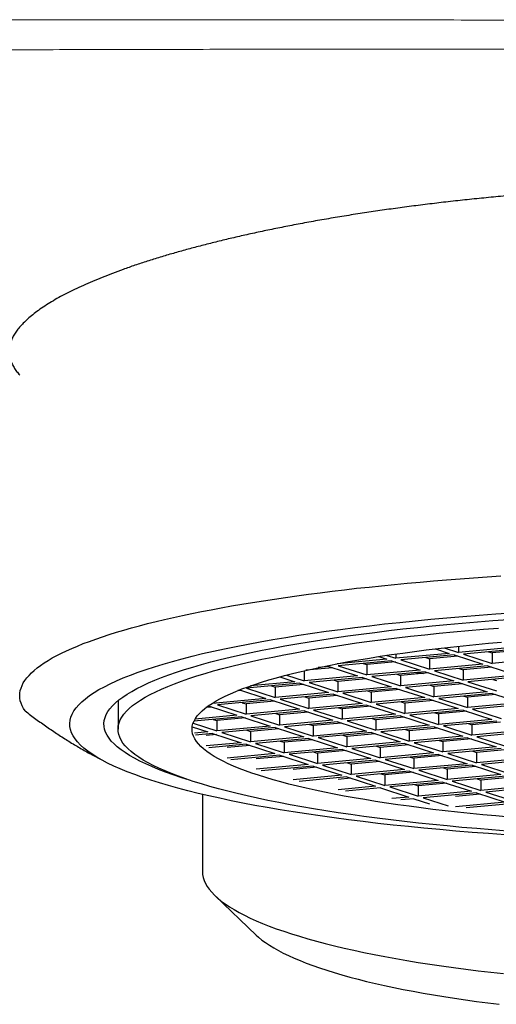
# Model space of a CAD drawing. Header units: millimetres. Extents: x 8 to 835, y 12 to 422.
# Tile 8 of 25: x 410.45 to 419.51, y 336.21 to 354.91. Entities that reach past the tile are written whole.
import ezdxf

# ---------------------------------------------------------------- set-up
doc = ezdxf.new("R2010")
doc.units = ezdxf.units.MM

msp = doc.modelspace()

# ---------------------------------------------------------------- linework, layer by layer
at = {"color": 7, "linetype": 'Continuous', "lineweight": 30}
for p, q in [((418.789, 343.012), (418.789, 342.893)), ((417.271, 342.815), (417.423, 342.766)), ((417.425, 342.838), (417.599, 342.782)), ((418.613, 342.876), (417.599, 342.782)), ((417.599, 342.864), (417.599, 342.782)), ((418.707, 342.846), (417.693, 342.751)), ((418.778, 342.823), (418.236, 342.772)), ((418.348, 342.962), (418.613, 342.876)), ((418.515, 342.982), (418.789, 342.893)), ((418.707, 342.846), (419.25, 342.67)), ((419.803, 342.987), (418.789, 342.893)), ((419.897, 342.956), (418.883, 342.862)), ((418.883, 342.862), (419.426, 342.686)), ((419.356, 342.906), (419.426, 342.883)), ((419.968, 342.933), (419.426, 342.883)), ((419.426, 342.883), (419.426, 342.686)), ((417.423, 342.766), (416.48, 342.678)), ((417.517, 342.735), (416.503, 342.641)), ((416.503, 342.641), (417.046, 342.465)), ((416.975, 342.685), (417.046, 342.662)), ((417.588, 342.712), (417.046, 342.662)), ((417.046, 342.662), (417.046, 342.465)), ((417.517, 342.735), (418.06, 342.559)), ((417.693, 342.751), (418.236, 342.575)), ((418.165, 342.795), (418.236, 342.772)), ((418.236, 342.772), (418.236, 342.575)), ((419.25, 342.67), (418.236, 342.575)), ((419.345, 342.639), (418.331, 342.545)), ((419.345, 342.639), (419.888, 342.463)), ((420.44, 342.78), (419.426, 342.686)), ((415.518, 342.464), (415.856, 342.354)), ((415.856, 342.546), (415.856, 342.354)), ((416.87, 342.448), (415.856, 342.354)), ((416.398, 342.601), (415.889, 342.554)), ((416.327, 342.624), (416.12, 342.605)), ((416.327, 342.624), (416.87, 342.448)), ((418.06, 342.559), (417.046, 342.465)), ((418.154, 342.528), (417.141, 342.434)), ((417.613, 342.478), (417.684, 342.455)), ((418.225, 342.505), (417.684, 342.455)), ((417.684, 342.455), (417.684, 342.258)), ((418.154, 342.528), (418.697, 342.352)), ((418.331, 342.545), (418.874, 342.369)), ((418.803, 342.589), (418.874, 342.566)), ((419.415, 342.616), (418.874, 342.566)), ((418.874, 342.566), (418.874, 342.369)), ((419.888, 342.463), (418.874, 342.369)), ((415.774, 342.307), (414.761, 342.213)), ((415.68, 342.338), (414.838, 342.259)), ((415.233, 342.257), (415.304, 342.234)), ((415.845, 342.284), (415.304, 342.234)), ((415.394, 342.43), (415.68, 342.338)), ((415.774, 342.307), (416.317, 342.131)), ((416.964, 342.418), (415.951, 342.323)), ((415.951, 342.323), (416.494, 342.147)), ((416.423, 342.367), (416.494, 342.344)), ((417.035, 342.395), (416.494, 342.344)), ((416.494, 342.344), (416.494, 342.147)), ((416.964, 342.418), (417.507, 342.242)), ((417.141, 342.434), (417.684, 342.258)), ((418.697, 342.352), (417.684, 342.258)), ((418.792, 342.322), (417.778, 342.227)), ((418.25, 342.271), (418.321, 342.248)), ((418.863, 342.299), (418.321, 342.248)), ((418.792, 342.322), (419.335, 342.146)), ((419.982, 342.432), (418.968, 342.338)), ((418.968, 342.338), (419.511, 342.162)), ((419.44, 342.382), (419.511, 342.359)), ((414.655, 342.173), (414.593, 342.168)), ((414.629, 342.182), (415.127, 342.02)), ((414.761, 342.213), (415.304, 342.037)), ((415.304, 342.234), (415.304, 342.037)), ((416.317, 342.131), (415.304, 342.037)), ((416.412, 342.1), (415.398, 342.006)), ((416.483, 342.077), (415.941, 342.027)), ((416.412, 342.1), (416.955, 341.924)), ((417.507, 342.242), (416.494, 342.147)), ((417.602, 342.211), (416.588, 342.117)), ((416.588, 342.117), (417.131, 341.941)), ((417.06, 342.161), (417.131, 342.138)), ((417.673, 342.188), (417.131, 342.138)), ((417.131, 342.138), (417.131, 341.941)), ((417.602, 342.211), (418.145, 342.035)), ((417.778, 342.227), (418.321, 342.051)), ((418.321, 342.248), (418.321, 342.051)), ((419.335, 342.146), (418.321, 342.051)), ((419.429, 342.115), (418.416, 342.021)), ((418.888, 342.065), (418.959, 342.042)), ((419.5, 342.092), (418.959, 342.042)), ((419.429, 342.115), (419.972, 341.939)), ((412.318, 341.978), (412.318, 341.435)), ((414.034, 341.878), (414.575, 341.703)), ((414.108, 341.928), (414.114, 341.926)), ((415.127, 342.02), (414.114, 341.926)), ((414.114, 341.931), (414.114, 341.926)), ((415.222, 341.99), (414.208, 341.895)), ((414.208, 341.895), (414.751, 341.719)), ((414.68, 341.939), (414.751, 341.916)), ((415.293, 341.967), (414.751, 341.916)), ((414.751, 341.916), (414.751, 341.719)), ((415.222, 341.99), (415.765, 341.814)), ((415.398, 342.006), (415.941, 341.83)), ((415.87, 342.05), (415.941, 342.027)), ((415.941, 342.027), (415.941, 341.83)), ((416.955, 341.924), (415.941, 341.83)), ((417.049, 341.894), (416.035, 341.799)), ((417.049, 341.894), (417.592, 341.718)), ((418.145, 342.035), (417.131, 341.941)), ((418.239, 342.004), (417.225, 341.91)), ((417.225, 341.91), (417.768, 341.734)), ((417.698, 341.954), (417.768, 341.931)), ((418.31, 341.981), (417.768, 341.931)), ((417.768, 341.931), (417.768, 341.734)), ((418.239, 342.004), (418.782, 341.828)), ((418.416, 342.021), (418.959, 341.845)), ((418.959, 342.042), (418.959, 341.845)), ((419.972, 341.939), (418.959, 341.845)), ((420.067, 341.908), (419.053, 341.814)), ((414.575, 341.703), (413.783, 341.629)), ((414.103, 341.856), (413.989, 341.845)), ((415.765, 341.814), (414.751, 341.719)), ((415.859, 341.783), (414.845, 341.689)), ((415.317, 341.733), (415.388, 341.71)), ((415.93, 341.76), (415.388, 341.71)), ((415.388, 341.71), (415.388, 341.513)), ((415.859, 341.783), (416.402, 341.607)), ((416.035, 341.799), (416.578, 341.623)), ((416.508, 341.843), (416.578, 341.82)), ((417.12, 341.871), (416.578, 341.82)), ((416.578, 341.82), (416.578, 341.623)), ((417.592, 341.718), (416.578, 341.623)), ((418.782, 341.828), (417.768, 341.734)), ((418.877, 341.798), (417.863, 341.703)), ((417.863, 341.703), (418.406, 341.527)), ((418.335, 341.747), (418.406, 341.724)), ((418.948, 341.775), (418.406, 341.724)), ((418.406, 341.724), (418.406, 341.527)), ((418.877, 341.798), (419.42, 341.622)), ((419.053, 341.814), (419.596, 341.638)), ((413.744, 341.549), (414.198, 341.402)), ((414.669, 341.672), (413.761, 341.588)), ((414.127, 341.622), (414.198, 341.599)), ((414.74, 341.649), (414.198, 341.599)), ((414.198, 341.599), (414.198, 341.402)), ((414.669, 341.672), (415.212, 341.496)), ((414.845, 341.689), (415.388, 341.513)), ((416.402, 341.607), (415.388, 341.513)), ((416.497, 341.576), (415.483, 341.482)), ((415.955, 341.526), (416.026, 341.503)), ((416.567, 341.553), (416.026, 341.503)), ((416.497, 341.576), (417.039, 341.4)), ((417.687, 341.687), (416.673, 341.593)), ((416.673, 341.593), (417.216, 341.417)), ((417.145, 341.637), (417.216, 341.614)), ((417.757, 341.664), (417.216, 341.614)), ((417.216, 341.614), (417.216, 341.417)), ((418.23, 341.511), (417.216, 341.417)), ((417.687, 341.687), (418.23, 341.511)), ((419.42, 341.622), (418.406, 341.527)), ((419.514, 341.591), (418.5, 341.497)), ((418.972, 341.541), (419.043, 341.518)), ((419.585, 341.568), (419.043, 341.518)), ((419.043, 341.518), (419.043, 341.321)), ((413.728, 341.481), (414.022, 341.386)), ((414.022, 341.386), (413.77, 341.362)), ((414.116, 341.355), (413.792, 341.325)), ((414.187, 341.332), (413.996, 341.314)), ((414.116, 341.355), (414.659, 341.179)), ((415.212, 341.496), (414.198, 341.402)), ((415.306, 341.466), (414.293, 341.371)), ((414.293, 341.371), (414.836, 341.195)), ((414.765, 341.415), (414.836, 341.392)), ((415.377, 341.443), (414.836, 341.392)), ((414.836, 341.392), (414.836, 341.195)), ((415.306, 341.466), (415.849, 341.29)), ((415.483, 341.482), (416.026, 341.306)), ((416.026, 341.503), (416.026, 341.306)), ((417.039, 341.4), (416.026, 341.306)), ((417.134, 341.37), (416.12, 341.275)), ((416.592, 341.319), (416.663, 341.296)), ((417.205, 341.347), (416.663, 341.296)), ((417.134, 341.37), (417.677, 341.194)), ((418.324, 341.48), (417.31, 341.386)), ((417.31, 341.386), (417.853, 341.21)), ((417.782, 341.43), (417.853, 341.407)), ((418.395, 341.457), (417.853, 341.407)), ((417.853, 341.407), (417.853, 341.21)), ((418.324, 341.48), (418.867, 341.304)), ((418.5, 341.497), (419.043, 341.321)), ((420.057, 341.415), (419.043, 341.321)), ((420.151, 341.384), (419.138, 341.29)), ((414.659, 341.179), (413.996, 341.117)), ((414.754, 341.148), (414.045, 341.082)), ((414.754, 341.148), (415.297, 340.972)), ((415.849, 341.29), (414.836, 341.195)), ((415.944, 341.259), (414.93, 341.165)), ((414.93, 341.165), (415.473, 340.989)), ((415.402, 341.209), (415.473, 341.186)), ((416.015, 341.236), (415.473, 341.186)), ((415.473, 341.186), (415.473, 340.989)), ((415.944, 341.259), (416.487, 341.083)), ((416.12, 341.275), (416.663, 341.099)), ((416.663, 341.296), (416.663, 341.099)), ((417.677, 341.194), (416.663, 341.099)), ((417.771, 341.163), (416.758, 341.069)), ((417.842, 341.14), (417.301, 341.09)), ((417.771, 341.163), (418.314, 340.987)), ((418.867, 341.304), (417.853, 341.21)), ((418.961, 341.274), (417.948, 341.179)), ((417.948, 341.179), (418.491, 341.003)), ((418.42, 341.223), (418.491, 341.2)), ((419.032, 341.251), (418.491, 341.2)), ((418.491, 341.2), (418.491, 341.003)), ((418.961, 341.274), (419.504, 341.098)), ((419.138, 341.29), (419.681, 341.114)), ((411.815, 340.956), (412.021, 340.844)), ((414.825, 341.125), (414.392, 341.085)), ((415.297, 340.972), (414.392, 340.888)), ((416.487, 341.083), (415.473, 340.989)), ((416.581, 341.052), (415.568, 340.958)), ((415.568, 340.958), (416.11, 340.782)), ((416.04, 341.002), (416.11, 340.979)), ((416.652, 341.029), (416.11, 340.979)), ((416.11, 340.979), (416.11, 340.782)), ((416.581, 341.052), (417.124, 340.876)), ((416.758, 341.069), (417.301, 340.893)), ((417.23, 341.113), (417.301, 341.09)), ((417.301, 341.09), (417.301, 340.893)), ((418.314, 340.987), (417.301, 340.893)), ((418.409, 340.956), (417.395, 340.862)), ((418.409, 340.956), (418.952, 340.78)), ((419.504, 341.098), (418.491, 341.003)), ((419.599, 341.067), (418.585, 340.973)), ((418.585, 340.973), (419.128, 340.797)), ((419.057, 341.017), (419.128, 340.994)), ((419.67, 341.044), (419.128, 340.994)), ((419.128, 340.994), (419.128, 340.797)), ((415.391, 340.942), (414.464, 340.855)), ((415.462, 340.919), (414.942, 340.87)), ((415.934, 340.766), (414.942, 340.673)), ((415.391, 340.942), (415.934, 340.766)), ((417.124, 340.876), (416.11, 340.782)), ((417.219, 340.846), (416.205, 340.751)), ((416.677, 340.795), (416.748, 340.772)), ((417.29, 340.823), (416.748, 340.772)), ((416.748, 340.772), (416.748, 340.575)), ((417.219, 340.846), (417.762, 340.67)), ((417.395, 340.862), (417.938, 340.686)), ((417.867, 340.906), (417.938, 340.883)), ((418.48, 340.933), (417.938, 340.883)), ((417.938, 340.883), (417.938, 340.686)), ((418.952, 340.78), (417.938, 340.686)), ((420.142, 340.891), (419.128, 340.797)), ((420.236, 340.86), (419.222, 340.766)), ((419.222, 340.766), (419.765, 340.59)), ((416.029, 340.735), (415.037, 340.643)), ((416.099, 340.712), (415.644, 340.67)), ((416.029, 340.735), (416.572, 340.559)), ((416.205, 340.751), (416.748, 340.575)), ((417.762, 340.67), (416.748, 340.575)), ((417.856, 340.639), (416.842, 340.545)), ((417.314, 340.589), (417.385, 340.566)), ((417.927, 340.616), (417.385, 340.566)), ((417.856, 340.639), (418.399, 340.463)), ((419.046, 340.75), (418.032, 340.655)), ((418.032, 340.655), (418.575, 340.479)), ((418.504, 340.699), (418.575, 340.676)), ((419.117, 340.727), (418.575, 340.676)), ((418.575, 340.676), (418.575, 340.479)), ((419.589, 340.574), (418.575, 340.479)), ((419.046, 340.75), (419.589, 340.574)), ((416.572, 340.559), (415.644, 340.473)), ((416.666, 340.528), (415.761, 340.444)), ((416.737, 340.505), (416.5, 340.483)), ((416.666, 340.528), (417.209, 340.352)), ((416.842, 340.545), (417.385, 340.369)), ((417.385, 340.566), (417.385, 340.369)), ((418.399, 340.463), (417.385, 340.369)), ((418.493, 340.432), (417.48, 340.338)), ((417.952, 340.382), (418.023, 340.359)), ((418.564, 340.409), (418.023, 340.359)), ((418.493, 340.432), (419.036, 340.256)), ((419.684, 340.543), (418.67, 340.449)), ((418.67, 340.449), (419.213, 340.273)), ((419.142, 340.493), (419.213, 340.47)), ((419.754, 340.52), (419.213, 340.47)), ((419.213, 340.47), (419.213, 340.273)), ((413.922, 340.197), (413.922, 338.735)), ((417.209, 340.352), (416.5, 340.286)), ((417.303, 340.322), (416.64, 340.26)), ((417.303, 340.322), (417.846, 340.146)), ((417.48, 340.338), (418.023, 340.162)), ((418.023, 340.359), (418.023, 340.162)), ((419.036, 340.256), (418.023, 340.162)), ((419.131, 340.226), (418.117, 340.131)), ((419.202, 340.203), (418.733, 340.159)), ((419.131, 340.226), (419.674, 340.05)), ((420.226, 340.367), (419.213, 340.273)), ((420.321, 340.336), (419.307, 340.242)), ((419.307, 340.242), (419.85, 340.066)), ((417.846, 340.146), (417.522, 340.116)), ((417.941, 340.115), (417.689, 340.092)), ((417.941, 340.115), (418.234, 340.02)), ((418.117, 340.131), (418.591, 339.978)), ((418.589, 340.175), (418.591, 340.175)), ((419.674, 340.05), (418.733, 339.962)), ((419.768, 340.019), (418.931, 339.941)), ((414.162, 338.272), (414.944, 337.525))]:
    msp.add_line(p, q, dxfattribs=at)
at = {"color": 7, "linetype": 'Continuous', "lineweight": 30, "flags": 128}
for points in [[(410.551, 341.782), (410.52, 341.83), (410.495, 341.879), (410.475, 341.927), (410.461, 341.975), (410.453, 342.024), (410.45, 342.072), (410.453, 342.121), (410.461, 342.169), (410.475, 342.217), (410.494, 342.266), (410.519, 342.314), (410.549, 342.362), (410.585, 342.41), (410.627, 342.458), (410.674, 342.506), (410.726, 342.553), (410.784, 342.601), (410.848, 342.648), (410.916, 342.695), (410.991, 342.741), (411.07, 342.788), (411.155, 342.834), (411.245, 342.88), (411.341, 342.925), (411.441, 342.97), (411.547, 343.015), (411.658, 343.06), (411.774, 343.104), (411.895, 343.147), (412.022, 343.191), (412.153, 343.233), (412.289, 343.276), (412.429, 343.317), (412.575, 343.359), (412.725, 343.399), (412.88, 343.44), (413.04, 343.479), (413.204, 343.519), (413.373, 343.557), (413.546, 343.595), (413.723, 343.633), (413.905, 343.669), (414.091, 343.705), (414.281, 343.741), (414.475, 343.776), (414.672, 343.81), (414.874, 343.843), (415.08, 343.876), (415.289, 343.908), (415.502, 343.939), (415.719, 343.97), (415.939, 343.999), (416.162, 344.028), (416.389, 344.057), (416.619, 344.084), (416.852, 344.111), (417.088, 344.136), (417.327, 344.161), (417.569, 344.186), (417.813, 344.209), (418.061, 344.231), (418.31, 344.253), (418.562, 344.274), (418.817, 344.293), (419.074, 344.312), (419.332, 344.33), (419.593, 344.348)], [(412.94, 340.468), (412.783, 340.52), (412.635, 340.573), (412.494, 340.627), (412.361, 340.681), (412.237, 340.736), (412.121, 340.792), (412.014, 340.848), (411.914, 340.905), (411.824, 340.962), (411.742, 341.019), (411.669, 341.077), (411.604, 341.135), (411.549, 341.193), (411.502, 341.251), (411.464, 341.31), (411.434, 341.369), (411.414, 341.428), (411.403, 341.487), (411.4, 341.546), (411.407, 341.605), (411.422, 341.664), (411.446, 341.723), (411.479, 341.782), (411.521, 341.841), (411.572, 341.899), (411.631, 341.957), (411.7, 342.015), (411.777, 342.073), (411.862, 342.13), (411.956, 342.187), (412.059, 342.243), (412.17, 342.299), (412.29, 342.354), (412.418, 342.409), (412.554, 342.463), (412.698, 342.517), (412.851, 342.57), (413.011, 342.622), (413.179, 342.673), (413.354, 342.724), (413.538, 342.774), (413.728, 342.823), (413.926, 342.871), (414.132, 342.918), (414.344, 342.964), (414.563, 343.009), (414.789, 343.053), (415.021, 343.097), (415.26, 343.139), (415.505, 343.18), (415.756, 343.22), (416.014, 343.258), (416.276, 343.296), (416.545, 343.332), (416.819, 343.367), (417.098, 343.401), (417.382, 343.434), (417.671, 343.465), (417.964, 343.495), (418.262, 343.523), (418.564, 343.551), (418.87, 343.576), (419.18, 343.601), (419.494, 343.624), (419.81, 343.645)], [(413.635, 340.482), (413.513, 340.521), (413.364, 340.571), (413.223, 340.621), (413.089, 340.672), (412.963, 340.724), (412.845, 340.776), (412.735, 340.829), (412.633, 340.882), (412.539, 340.936), (412.453, 340.99), (412.375, 341.045), (412.305, 341.099), (412.244, 341.155), (412.191, 341.21), (412.147, 341.266), (412.11, 341.321), (412.083, 341.377), (412.063, 341.433), (412.053, 341.489), (412.05, 341.546), (412.056, 341.602), (412.071, 341.658), (412.094, 341.714), (412.125, 341.77), (412.165, 341.825), (412.213, 341.881), (412.27, 341.936), (412.335, 341.991), (412.408, 342.046), (412.489, 342.1), (412.579, 342.154), (412.676, 342.208), (412.782, 342.261), (412.896, 342.313), (413.017, 342.365), (413.146, 342.417), (413.283, 342.468), (413.428, 342.518), (413.58, 342.567), (413.74, 342.616), (413.907, 342.664), (414.081, 342.712), (414.262, 342.758), (414.45, 342.804), (414.645, 342.849), (414.847, 342.892), (415.055, 342.935), (415.269, 342.977), (415.49, 343.018), (415.717, 343.058), (415.95, 343.097), (416.189, 343.135), (416.433, 343.172), (416.683, 343.208), (416.938, 343.242), (417.198, 343.275), (417.463, 343.308), (417.733, 343.339), (418.007, 343.368), (418.286, 343.397), (418.569, 343.424)], [(418.569, 343.424), (418.856, 343.45), (419.147, 343.474), (419.441, 343.497), (419.739, 343.519)], [(419.713, 339.501), (419.423, 339.523), (419.136, 339.546), (418.854, 339.571), (418.574, 339.597), (418.299, 339.624), (418.028, 339.652), (417.762, 339.682), (417.5, 339.713), (417.243, 339.745), (416.99, 339.778), (416.743, 339.812), (416.501, 339.847), (416.264, 339.884), (416.033, 339.921), (415.808, 339.96), (415.589, 339.999), (415.375, 340.04), (415.168, 340.081), (414.967, 340.124), (414.773, 340.167), (414.585, 340.211), (414.404, 340.256), (414.23, 340.302), (414.062, 340.349), (413.902, 340.396), (413.749, 340.444), (413.604, 340.493), (413.465, 340.542), (413.334, 340.592), (413.211, 340.643), (413.096, 340.694), (412.988, 340.746), (412.888, 340.798), (412.796, 340.85), (412.712, 340.903), (412.636, 340.957), (412.568, 341.01), (412.508, 341.064), (412.456, 341.118), (412.412, 341.173), (412.377, 341.227), (412.35, 341.282), (412.331, 341.337), (412.32, 341.392), (412.318, 341.447), (412.324, 341.502), (412.338, 341.557), (412.361, 341.611), (412.391, 341.666), (412.43, 341.721), (412.477, 341.775), (412.533, 341.829), (412.596, 341.883), (412.668, 341.936), (412.747, 341.989), (412.835, 342.042), (412.931, 342.095), (413.034, 342.146), (413.145, 342.198), (413.264, 342.249), (413.39, 342.299), (413.525, 342.349), (413.666, 342.398), (413.815, 342.446), (413.971, 342.494), (414.134, 342.541), (414.305, 342.588), (414.482, 342.633), (414.666, 342.678), (414.857, 342.722), (415.054, 342.764), (415.257, 342.806), (415.467, 342.848), (415.683, 342.888), (415.905, 342.927), (416.133, 342.965), (416.367, 343.002), (416.606, 343.038), (416.85, 343.073), (417.099, 343.107), (417.354, 343.139), (417.613, 343.171), (417.877, 343.201), (418.146, 343.23), (418.419, 343.258), (418.695, 343.284)], [(418.695, 343.284), (418.976, 343.31), (419.261, 343.334), (419.549, 343.356)], [(419.749, 339.766), (419.499, 339.788), (419.253, 339.811), (419.009, 339.835), (418.77, 339.86), (418.535, 339.886), (418.303, 339.913), (418.076, 339.941), (417.853, 339.971), (417.634, 340.001), (417.42, 340.032), (417.211, 340.064), (417.007, 340.097), (416.808, 340.131), (416.614, 340.166), (416.426, 340.202), (416.243, 340.239), (416.065, 340.276), (415.893, 340.315), (415.727, 340.354), (415.567, 340.394), (415.413, 340.434), (415.266, 340.475), (415.124, 340.517), (414.989, 340.56), (414.86, 340.603), (414.738, 340.646), (414.623, 340.69), (414.514, 340.735), (414.412, 340.78), (414.316, 340.826), (414.228, 340.872), (414.147, 340.918), (414.072, 340.965), (414.005, 341.012), (413.945, 341.06), (413.892, 341.107), (413.846, 341.155), (413.808, 341.203), (413.776, 341.252), (413.752, 341.3), (413.736, 341.348), (413.726, 341.397), (413.724, 341.445), (413.73, 341.494), (413.742, 341.542), (413.762, 341.591), (413.789, 341.639), (413.824, 341.687), (413.865, 341.735), (413.914, 341.783), (413.97, 341.831), (414.033, 341.878), (414.104, 341.925), (414.181, 341.971), (414.266, 342.018), (414.357, 342.064), (414.455, 342.109), (414.56, 342.154), (414.672, 342.199), (414.79, 342.242), (414.915, 342.286), (415.047, 342.329), (415.185, 342.371), (415.329, 342.412), (415.48, 342.453), (415.636, 342.494), (415.799, 342.533), (415.967, 342.572), (416.142, 342.61), (416.322, 342.647), (416.507, 342.683), (416.698, 342.719), (416.894, 342.753), (417.095, 342.787), (417.302, 342.82), (417.513, 342.851), (417.729, 342.882), (417.949, 342.912), (418.174, 342.941), (418.403, 342.969), (418.637, 342.995), (418.874, 343.021), (419.115, 343.046), (419.359, 343.069)], [(419.359, 343.069), (419.607, 343.091)], [(417.989, 342.513), (418.076, 342.502), (418.123, 342.496)], [(419.672, 339.43), (419.357, 339.453), (419.045, 339.476), (418.737, 339.501), (418.432, 339.528), (418.132, 339.556), (417.836, 339.585), (417.544, 339.615), (417.258, 339.647), (416.976, 339.68), (416.699, 339.715), (416.427, 339.75), (416.161, 339.787), (415.901, 339.825), (415.646, 339.864), (415.398, 339.905), (415.155, 339.946), (414.919, 339.989), (414.69, 340.032), (414.467, 340.077), (414.251, 340.123), (414.041, 340.169), (413.839, 340.217), (413.645, 340.265), (413.457, 340.315), (413.277, 340.365), (413.105, 340.416), (412.94, 340.468)], [(413.922, 338.735), (413.926, 338.678), (413.937, 338.621), (413.955, 338.564), (413.98, 338.507), (414.012, 338.45), (414.051, 338.394), (414.098, 338.338), (414.151, 338.282), (414.212, 338.226), (414.279, 338.171), (414.354, 338.116), (414.435, 338.062), (414.523, 338.008), (414.618, 337.954), (414.72, 337.901), (414.828, 337.849), (414.943, 337.797), (415.064, 337.746), (415.192, 337.695), (415.326, 337.646), (415.466, 337.597), (415.613, 337.548), (415.765, 337.501), (415.923, 337.454), (416.088, 337.409), (416.257, 337.364), (416.433, 337.32), (416.614, 337.277), (416.8, 337.235), (416.991, 337.194), (417.188, 337.155), (417.389, 337.116), (417.595, 337.078), (417.806, 337.042), (418.022, 337.007), (418.241, 336.972), (418.465, 336.939), (418.693, 336.908), (418.925, 336.877), (419.161, 336.848), (419.4, 336.82), (419.643, 336.794)], [(414.944, 337.525), (414.99, 337.483), (415.052, 337.431), (415.121, 337.381), (415.196, 337.33), (415.278, 337.281), (415.365, 337.231), (415.459, 337.182), (415.559, 337.134), (415.665, 337.086), (415.777, 337.039), (415.895, 336.992), (416.019, 336.946), (416.148, 336.901), (416.284, 336.856), (416.424, 336.813), (416.571, 336.77), (416.722, 336.727), (416.879, 336.686), (417.041, 336.646), (417.208, 336.606), (417.38, 336.567), (417.557, 336.529), (417.738, 336.493), (417.924, 336.457), (418.115, 336.422), (418.31, 336.389), (418.509, 336.356), (418.712, 336.324), (418.919, 336.294), (419.129, 336.265), (419.343, 336.237), (419.561, 336.21)]]:
    msp.add_lwpolyline(points, dxfattribs=at)
at = {"color": 252, "linetype": 'Continuous', "lineweight": 0}
for points, knots in [([(401.974, 354.869), (402.302, 354.872), (402.959, 354.877), (403.946, 354.884), (404.935, 354.89), (405.925, 354.896), (406.917, 354.9), (407.91, 354.904), (408.905, 354.907), (409.9, 354.909), (410.895, 354.911), (411.891, 354.912), (412.888, 354.912), (413.886, 354.912), (414.885, 354.911), (415.885, 354.91), (416.886, 354.909), (417.914, 354.907), (418.971, 354.906), (420.056, 354.904), (421.142, 354.903), (422.228, 354.902), (423.314, 354.902), (424.038, 354.901), (424.4, 354.901)], [0, 0, 0, 0, 0.04441, 0.088822, 0.133234, 0.177645, 0.222107, 0.26657, 0.311034, 0.355496, 0.399902, 0.444309, 0.488717, 0.533122, 0.577578, 0.622035, 0.666493, 0.710948, 0.759111, 0.807274, 0.855436, 0.903624, 0.951812, 1, 1, 1, 1]), ([(424.4, 354.349), (424.04, 354.349), (423.319, 354.349), (422.238, 354.35), (421.157, 354.35), (420.076, 354.351), (418.995, 354.351), (417.942, 354.351), (416.919, 354.351), (415.925, 354.351), (414.932, 354.35), (413.938, 354.349), (412.945, 354.347), (411.952, 354.345), (410.961, 354.342), (409.97, 354.339), (408.981, 354.334), (407.993, 354.33), (407.006, 354.324), (406.02, 354.318), (405.035, 354.312), (404.051, 354.305), (403.068, 354.297), (402.414, 354.292), (402.087, 354.289)], [0, 0, 0, 0, 0.048201, 0.096404, 0.144605, 0.192831, 0.241058, 0.289283, 0.333678, 0.378075, 0.422471, 0.466866, 0.51131, 0.555755, 0.6002, 0.644644, 0.689037, 0.733431, 0.777825, 0.822218, 0.866663, 0.911109, 0.955555, 1, 1, 1, 1])]:
    msp.add_open_spline(points, degree=3, knots=knots, dxfattribs=at)
at = {"color": 7, "linetype": 'Continuous', "lineweight": 30}
for points, knots in [([(424.4, 351.772), (424.27, 351.771), (424.01, 351.771), (423.62, 351.766), (423.23, 351.759), (422.842, 351.75), (422.455, 351.737), (422.069, 351.722), (421.685, 351.704), (421.296, 351.683), (420.904, 351.659), (420.508, 351.632), (420.115, 351.601), (419.732, 351.569), (419.36, 351.534), (418.997, 351.498), (418.638, 351.459), (418.284, 351.417), (417.935, 351.374), (417.591, 351.328), (417.251, 351.28), (416.912, 351.229), (416.573, 351.175), (416.234, 351.118), (415.903, 351.059), (415.584, 350.998), (415.277, 350.937), (414.982, 350.876), (414.694, 350.812), (414.413, 350.747), (414.14, 350.681), (413.875, 350.613), (413.618, 350.544), (413.364, 350.473), (413.116, 350.4), (412.873, 350.324), (412.639, 350.247), (412.419, 350.17), (412.212, 350.094), (412.018, 350.018), (411.833, 349.942), (411.658, 349.865), (411.492, 349.788), (411.337, 349.711), (411.191, 349.633), (411.053, 349.554), (410.924, 349.473), (410.804, 349.391), (410.695, 349.309), (410.6, 349.228), (410.517, 349.149), (410.447, 349.072), (410.387, 348.994), (410.337, 348.917), (410.299, 348.841), (410.271, 348.765), (410.254, 348.689), (410.248, 348.612), (410.253, 348.535), (410.27, 348.457), (410.299, 348.38), (410.34, 348.305), (410.389, 348.233), (410.43, 348.188), (410.45, 348.165)], [0, 0, 0, 0, 0.015847, 0.031701, 0.047555, 0.063402, 0.079249, 0.095103, 0.110956, 0.126804, 0.143468, 0.160139, 0.17681, 0.193475, 0.209322, 0.225175, 0.241029, 0.256876, 0.272723, 0.288577, 0.30443, 0.320277, 0.336936, 0.353602, 0.370268, 0.386927, 0.40281, 0.4187, 0.434589, 0.450472, 0.466355, 0.482245, 0.498134, 0.514017, 0.530714, 0.547417, 0.564121, 0.580818, 0.596732, 0.612652, 0.628573, 0.644487, 0.660401, 0.676322, 0.692242, 0.708157, 0.724891, 0.741633, 0.758375, 0.77511, 0.791001, 0.806899, 0.822796, 0.838688, 0.854579, 0.870477, 0.886374, 0.902266, 0.918977, 0.935695, 0.952414, 0.969125, 0.984993, 1, 1, 1, 1]), ([(410.551, 341.782), (410.62, 341.73), (410.758, 341.627), (410.966, 341.479), (411.175, 341.338), (411.384, 341.204), (411.595, 341.078), (411.738, 340.996), (411.812, 340.957), (411.815, 340.956)], [0, 0, 0, 0, 0.165231, 0.330471, 0.495699, 0.661347, 0.827007, 0.992653, 1, 1, 1, 1])]:
    msp.add_open_spline(points, degree=3, knots=knots, dxfattribs=at)

doc.saveas('drawing.dxf')
